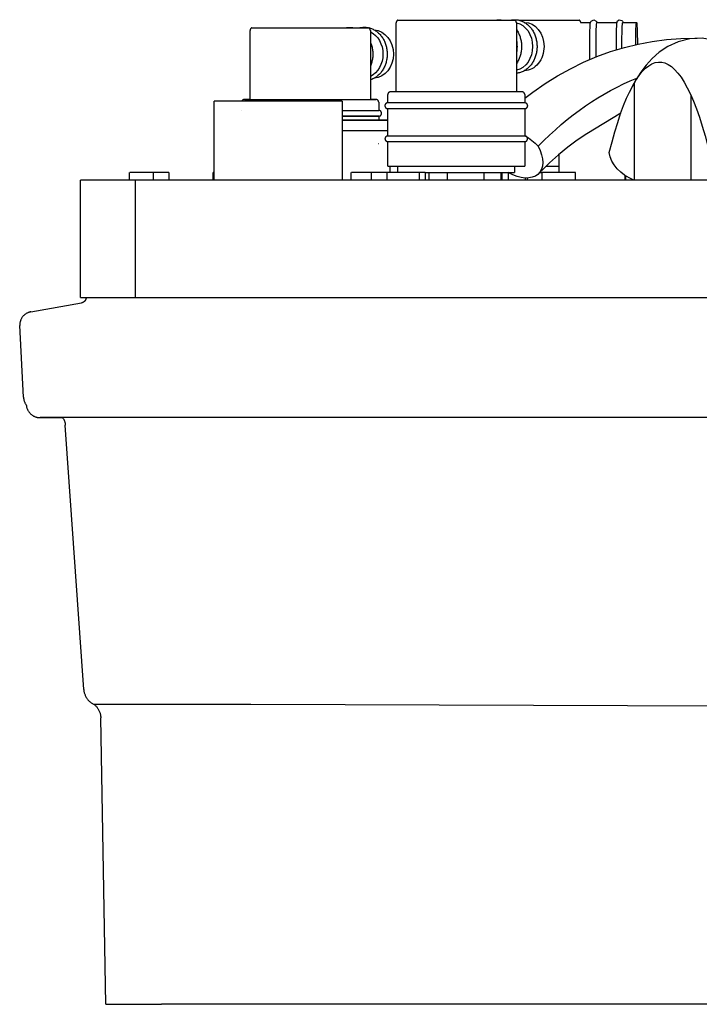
# Model space of a CAD drawing. Header units: millimetres. Extents: x -987 to -469, y 0 to 495.
# Tile 1 of 2: x -987 to -740, y 0 to 357. Entities that reach past the tile are written whole.
import ezdxf

# ---------------------------------------------------------------- set-up
doc = ezdxf.new("R2010")
doc.units = ezdxf.units.MM
for name, color, linetype, true_color in [('Material 1', 5, 'Continuous', 0x0000ff), ('Material 2', 251, 'Continuous', 0x505050), ('Material 3', 7, 'Continuous', 0xe6e6e6)]:
    doc.layers.add(name, color=color, linetype=linetype, true_color=true_color)

msp = doc.modelspace()

# ---------------------------------------------------------------- linework, layer by layer
at = {"layer": 'Material 1'}
for p, q in [((-763.84, 298.93), (-763.84, 334.28)), ((-743.27, 298.93), (-743.27, 329.51))]:
    msp.add_line(p, q, dxfattribs=at)
at = {"layer": 'Material 1', "flags": 128}
for points in [[(-803.59, 328.7), (-800.72, 330.88), (-796.26, 333.95), (-791.7, 336.78), (-787.03, 339.36), (-782.26, 341.69), (-777.41, 343.76), (-772.49, 345.55), (-767.49, 347.08), (-762.44, 348.32), (-757.34, 349.28), (-752.2, 349.96), (-747.05, 350.34), (-741.88, 350.43), (-741.11, 350.4)], [(-715.83, 330.91), (-717.26, 333.71), (-718.82, 336.4), (-720.56, 338.98), (-722.53, 341.47), (-724.84, 343.86), (-727.59, 346.1), (-730.9, 348.09), (-734.82, 349.61), (-739.22, 350.38), (-743.77, 350.22), (-748.03, 349.16), (-751.75, 347.46), (-754.86, 345.36), (-757.44, 343.05), (-759.62, 340.63), (-761.51, 338.11), (-763.18, 335.49), (-764.69, 332.77), (-765.63, 330.91)], [(-768.77, 323.21), (-781.08, 315.76), (-784.55, 313.43), (-787.97, 310.88), (-791.33, 308.13), (-794.64, 305.17), (-797.87, 302), (-798.55, 301.31)]]:
    msp.add_lwpolyline(points, dxfattribs=at)
at = {"layer": 'Material 1', "extrusion": (0, 0, -1)}
for centre, major_axis, ratio, start_param, end_param in [((-754.77, 183.62), (0, 158.18), 0.188224, 5.626824, 6.91531), ((-732.76, 183.62), (0, 158.18), 0.705658, 5.65106, 6.009217), ((-805.71, 305.16), (-11.63, 11.21), 0.571641, 1.228077, 1.622286), ((-808.85, 311.23), (-10.3, 9.92), 0.571641, 2.106263, 4.270937), ((-758.89, 308.93), (-13.89, 3.39), 0.778058, 4.89577, 5.978883)]:
    msp.add_ellipse(centre, major_axis=major_axis, ratio=ratio, start_param=start_param, end_param=end_param, dxfattribs=at)
at = {"layer": 'Material 2'}
for p, q in [((-902.64, 354.2), (-867.23, 354.2)), ((-867.23, 354.2), (-860.17, 354.2)), ((-860.21, 354.22), (-860.2, 354.22)), ((-850.25, 330.95), (-850.25, 355.95)), ((-849.67, 356.95), (-814.26, 356.95)), ((-814.26, 356.95), (-807.2, 356.95)), ((-806.62, 355.95), (-806.62, 330.95)), ((-805.8, 356.95), (-790.89, 356.95)), ((-803.81, 356.15), (-803.7, 356.15)), ((-790.89, 356.95), (-783.83, 356.95)), ((-783.41, 356.15), (-779.73, 356.15)), ((-777.46, 356.15), (-770.11, 356.15)), ((-768.07, 356.15), (-763.06, 356.15)), ((-903.22, 328.2), (-903.22, 353.2)), ((-859.59, 353.2), (-859.59, 328.2)), ((-803.7, 338.66), (-803.77, 338.66)), ((-853.28, 326.97), (-853.28, 329.95)), ((-804.58, 330.95), (-852.28, 330.95)), ((-803.58, 329.95), (-803.58, 326.97)), ((-916.25, 298.93), (-916.25, 327.63)), ((-893.03, 327.63), (-916.25, 327.63)), ((-869.82, 327.63), (-893.03, 327.63)), ((-869.82, 327.63), (-869.82, 298.93)), ((-856.56, 327.21), (-856.56, 324.22)), ((-803.65, 326.97), (-853.2, 326.97)), ((-906.23, 324.22), (-906.25, 324.22)), ((-869.81, 324.22), (-864.83, 324.22)), ((-869.81, 322.14), (-864.83, 322.14)), ((-864.83, 324.22), (-856.56, 324.22)), ((-864.83, 322.14), (-856.56, 322.14)), ((-856.56, 322.14), (-856.56, 320.66)), ((-853.28, 314.95), (-853.28, 324.89)), ((-853.2, 324.89), (-803.65, 324.89)), ((-803.58, 324.89), (-803.58, 314.95)), ((-853.26, 320.66), (-869.81, 320.66)), ((-853.25, 320.58), (-869.81, 320.58)), ((-869.81, 317), (-853.25, 317)), ((-803.65, 314.95), (-853.2, 314.95)), ((-856.58, 312.2), (-856.56, 312.2)), ((-853.28, 303.95), (-853.28, 312.95)), ((-853.2, 312.95), (-803.65, 312.95)), ((-803.58, 312.95), (-803.58, 303.95)), ((-791.12, 301.67), (-791.12, 308.3)), ((-853.28, 303.95), (-811.85, 303.95)), ((-852.49, 303.95), (-852.49, 301.67)), ((-849.58, 301.67), (-849.58, 303.95)), ((-811.85, 303.95), (-803.59, 303.95)), ((-807.28, 303.95), (-807.28, 301.67)), ((-795.83, 303.95), (-791.11, 303.95)), ((-946.89, 298.93), (-946.89, 301.67)), ((-940.72, 301.67), (-946.85, 301.67)), ((-938.17, 301.67), (-940.72, 301.67)), ((-932.63, 301.67), (-938.17, 301.67)), ((-938.17, 298.93), (-938.17, 301.67)), ((-932.63, 301.67), (-932.63, 298.93)), ((-916.63, 298.93), (-916.63, 301.67)), ((-916.27, 301.67), (-916.63, 301.67)), ((-866.5, 298.93), (-866.5, 301.67)), ((-861.67, 301.67), (-866.47, 301.67)), ((-859.16, 301.67), (-861.67, 301.67)), ((-853.44, 301.67), (-859.16, 301.67)), ((-859.16, 298.93), (-859.16, 301.67)), ((-853.47, 298.93), (-853.47, 301.67)), ((-843.82, 301.67), (-853.47, 301.67)), ((-841.8, 301.67), (-843.82, 301.67)), ((-839.68, 301.67), (-841.8, 301.67)), ((-841.8, 298.93), (-841.8, 301.67)), ((-839.71, 301.67), (-814.32, 301.67)), ((-839.66, 301.67), (-839.66, 298.93)), ((-838.39, 301.67), (-838.39, 298.93)), ((-831.6, 298.93), (-831.6, 301.67)), ((-818.48, 301.67), (-818.48, 298.93)), ((-814.32, 301.67), (-807.29, 301.67)), ((-812.29, 301.67), (-812.29, 298.93)), ((-811.79, 298.93), (-811.79, 301.67)), ((-809.65, 301.67), (-809.65, 298.93)), ((-798.17, 301.67), (-797.22, 301.67)), ((-797.25, 298.93), (-797.25, 301.67)), ((-785.26, 301.67), (-797.23, 301.67)), ((-785.21, 301.67), (-785.26, 301.67)), ((-785.21, 298.93), (-785.21, 301.67)), ((-767.14, 298.93), (-767.14, 300.57)), ((-766.96, 298.93), (-766.96, 300.44)), ((-803.29, 298.93), (-803.29, 299.71)), ((-802.75, 299.7), (-802.75, 298.93))]:
    msp.add_line(p, q, dxfattribs=at)
at = {"layer": 'Material 2', "flags": 128}
for points in [[(-808.62, 356.99), (-808.31, 357.05), (-807.98, 357.1), (-807.65, 357.13), (-807.32, 357.14), (-806.99, 357.14), (-806.65, 357.12), (-806.32, 357.08), (-805.99, 357.03), (-805.67, 356.96), (-805.34, 356.87), (-805.02, 356.77), (-804.71, 356.66), (-804.4, 356.52), (-804.09, 356.38), (-803.79, 356.22), (-803.5, 356.04), (-803.21, 355.85), (-802.93, 355.65), (-802.66, 355.44), (-802.4, 355.21), (-802.14, 354.97), (-801.89, 354.72), (-801.66, 354.46), (-801.43, 354.18), (-801.21, 353.9), (-801, 353.61), (-800.8, 353.31), (-800.61, 352.99), (-800.43, 352.67), (-800.27, 352.35), (-800.11, 352.01), (-799.97, 351.67), (-799.83, 351.32), (-799.71, 350.97), (-799.6, 350.61), (-799.5, 350.25), (-799.42, 349.88), (-799.34, 349.51), (-799.28, 349.13), (-799.23, 348.76), (-799.19, 348.38), (-799.17, 348), (-799.16, 347.62), (-799.15, 347.41)], [(-902.64, 354.2), (-902.68, 354.18), (-902.72, 354.15), (-902.76, 354.13), (-902.8, 354.1), (-902.83, 354.07), (-902.86, 354.04), (-902.9, 354), (-902.93, 353.97), (-902.96, 353.94), (-902.99, 353.9), (-903.01, 353.86), (-903.04, 353.82), (-903.06, 353.78), (-903.09, 353.74), (-903.11, 353.7), (-903.13, 353.66), (-903.14, 353.62), (-903.16, 353.57), (-903.17, 353.53), (-903.19, 353.49), (-903.2, 353.44), (-903.2, 353.4), (-903.21, 353.35), (-903.22, 353.3), (-903.22, 353.26), (-903.22, 353.21), (-903.22, 353.2)], [(-868.52, 354.17), (-868.43, 354.19), (-868.1, 354.25), (-867.76, 354.29), (-867.42, 354.32), (-867.08, 354.33), (-866.74, 354.33), (-866.4, 354.31), (-866.06, 354.27), (-865.72, 354.22), (-865.63, 354.2)], [(-863.49, 354.2), (-863.26, 354.26), (-862.93, 354.32), (-862.59, 354.36), (-862.25, 354.39), (-861.91, 354.4), (-861.56, 354.4), (-861.22, 354.38), (-860.89, 354.34), (-860.55, 354.29), (-860.36, 354.25)], [(-860.17, 354.21), (-859.88, 354.14), (-859.55, 354.04), (-859.23, 353.92), (-858.91, 353.79), (-858.59, 353.65), (-858.28, 353.49), (-857.98, 353.31), (-857.69, 353.13), (-857.4, 352.93), (-857.12, 352.71), (-856.84, 352.49), (-856.58, 352.25), (-856.32, 352), (-856.08, 351.73), (-855.84, 351.46), (-855.61, 351.18), (-855.4, 350.89), (-855.19, 350.58), (-855, 350.27), (-854.81, 349.95), (-854.64, 349.62), (-854.48, 349.29), (-854.33, 348.95), (-854.19, 348.6), (-854.06, 348.24), (-853.95, 347.88), (-853.85, 347.52), (-853.76, 347.15), (-853.68, 346.78), (-853.61, 346.4), (-853.56, 346.02), (-853.52, 345.64), (-853.5, 345.26), (-853.48, 344.88), (-853.48, 344.67)], [(-859.59, 353.2), (-859.59, 353.25), (-859.59, 353.3), (-859.6, 353.34), (-859.6, 353.39), (-859.61, 353.43), (-859.62, 353.48), (-859.63, 353.52), (-859.65, 353.57), (-859.66, 353.61), (-859.68, 353.65), (-859.7, 353.69), (-859.72, 353.74), (-859.74, 353.78), (-859.77, 353.82), (-859.79, 353.85), (-859.82, 353.89), (-859.85, 353.93), (-859.88, 353.96), (-859.91, 354), (-859.94, 354.03), (-859.97, 354.06), (-860.01, 354.09), (-860.04, 354.12), (-860.08, 354.15), (-860.12, 354.17), (-860.16, 354.2), (-860.17, 354.2)], [(-849.67, 356.95), (-849.71, 356.92), (-849.75, 356.9), (-849.79, 356.87), (-849.82, 356.84), (-849.86, 356.81), (-849.89, 356.78), (-849.92, 356.75), (-849.96, 356.72), (-849.99, 356.68), (-850.01, 356.64), (-850.04, 356.61), (-850.07, 356.57), (-850.09, 356.53), (-850.11, 356.49), (-850.13, 356.45), (-850.15, 356.41), (-850.17, 356.36), (-850.19, 356.32), (-850.2, 356.28), (-850.21, 356.23), (-850.22, 356.19), (-850.23, 356.14), (-850.24, 356.09), (-850.24, 356.05), (-850.25, 356), (-850.25, 355.96), (-850.25, 355.95)], [(-814.08, 356.95), (-813.9, 356.98), (-813.57, 357.03), (-813.23, 357.06), (-812.9, 357.07), (-812.57, 357.07), (-812.24, 357.05), (-811.91, 357.01), (-811.58, 356.96), (-811.53, 356.95)], [(-806.62, 355.95), (-806.62, 355.99), (-806.62, 356.04), (-806.62, 356.09), (-806.63, 356.13), (-806.64, 356.18), (-806.65, 356.22), (-806.66, 356.27), (-806.67, 356.31), (-806.69, 356.36), (-806.71, 356.4), (-806.73, 356.44), (-806.75, 356.48), (-806.77, 356.52), (-806.79, 356.56), (-806.82, 356.6), (-806.84, 356.64), (-806.87, 356.67), (-806.9, 356.71), (-806.93, 356.74), (-806.97, 356.78), (-807, 356.81), (-807.04, 356.84), (-807.07, 356.87), (-807.11, 356.89), (-807.15, 356.92), (-807.19, 356.94), (-807.19, 356.95)], [(-806.62, 353.59), (-806.59, 353.55), (-806.4, 353.25), (-806.21, 352.94), (-806.03, 352.62), (-805.87, 352.3), (-805.71, 351.97), (-805.57, 351.63), (-805.44, 351.28), (-805.32, 350.93), (-805.21, 350.58), (-805.11, 350.22), (-805.02, 349.85), (-804.95, 349.49), (-804.89, 349.12), (-804.84, 348.74), (-804.8, 348.37), (-804.78, 347.99), (-804.77, 347.61), (-804.76, 347.41)], [(-783.27, 356.15), (-783.27, 356.18), (-783.28, 356.22), (-783.29, 356.27), (-783.31, 356.31), (-783.32, 356.36), (-783.34, 356.4), (-783.36, 356.44), (-783.38, 356.48), (-783.4, 356.52), (-783.42, 356.56), (-783.45, 356.6), (-783.48, 356.64), (-783.51, 356.67), (-783.53, 356.71), (-783.57, 356.74), (-783.6, 356.78), (-783.63, 356.81), (-783.67, 356.84), (-783.7, 356.87), (-783.74, 356.89), (-783.78, 356.92), (-783.82, 356.94), (-783.83, 356.95)], [(-779.78, 356.04), (-779.75, 356.17), (-779.69, 356.34), (-779.49, 356.66), (-778.6, 357.07), (-777.7, 356.66), (-777.5, 356.34), (-777.44, 356.17), (-777.44, 356.15)], [(-770.39, 347.41), (-770.39, 347.76), (-770.39, 348.11), (-770.39, 348.46), (-770.39, 348.8), (-770.39, 349.15), (-770.38, 349.49), (-770.38, 349.83), (-770.38, 350.16), (-770.37, 350.49), (-770.37, 350.82), (-770.36, 351.14), (-770.36, 351.45), (-770.35, 351.76), (-770.35, 352.06), (-770.34, 352.36), (-770.33, 352.64), (-770.32, 352.92), (-770.32, 353.19), (-770.31, 353.45), (-770.3, 353.7), (-770.29, 353.94), (-770.28, 354.17), (-770.27, 354.39), (-770.26, 354.6), (-770.25, 354.8), (-770.24, 354.99), (-770.23, 355.16), (-770.22, 355.33), (-770.21, 355.48), (-770.2, 355.63), (-770.18, 355.76), (-770.17, 355.88), (-770.16, 355.99), (-770.14, 356.1), (-770.12, 356.2), (-770.1, 356.31), (-770.05, 356.45), (-769.93, 356.69), (-769.38, 357.09), (-768.42, 356.9), (-768.15, 356.56), (-768.08, 356.38), (-768.05, 356.26), (-768.03, 356.15)], [(-859.59, 349.07), (-859.52, 348.91), (-859.39, 348.56), (-859.26, 348.21), (-859.15, 347.85), (-859.05, 347.49), (-858.96, 347.13), (-858.88, 346.76), (-858.82, 346.38), (-858.77, 346.01), (-858.73, 345.63), (-858.7, 345.26), (-858.69, 344.88), (-858.69, 344.67)], [(-804.76, 347.41), (-804.77, 347.03), (-804.79, 346.65), (-804.82, 346.28), (-804.86, 345.9), (-804.92, 345.53), (-804.98, 345.16), (-805.06, 344.8), (-805.15, 344.43), (-805.26, 344.08), (-805.37, 343.72), (-805.5, 343.37), (-805.63, 343.03), (-805.78, 342.7), (-805.94, 342.37), (-806.11, 342.05), (-806.29, 341.73), (-806.49, 341.43), (-806.62, 341.23)], [(-799.15, 347.41), (-799.16, 347.03), (-799.18, 346.65), (-799.21, 346.27), (-799.25, 345.89), (-799.31, 345.51), (-799.38, 345.14), (-799.46, 344.77), (-799.55, 344.4), (-799.65, 344.04), (-799.77, 343.69), (-799.89, 343.33), (-800.03, 342.99), (-800.18, 342.65), (-800.34, 342.32), (-800.51, 342), (-800.7, 341.68), (-800.89, 341.37), (-801.09, 341.07), (-801.31, 340.79), (-801.53, 340.51), (-801.76, 340.24), (-802.01, 339.98), (-802.26, 339.74), (-802.52, 339.5), (-802.78, 339.28), (-803.06, 339.07), (-803.34, 338.88), (-803.63, 338.69), (-803.93, 338.52), (-804.23, 338.37), (-804.54, 338.23), (-804.85, 338.11), (-805.17, 338), (-805.49, 337.91), (-805.82, 337.83), (-806.15, 337.77), (-806.48, 337.72), (-806.62, 337.71)], [(-770.39, 346.17), (-770.39, 346.52), (-770.39, 346.87), (-770.39, 347.22), (-770.39, 347.41)], [(-858.69, 344.67), (-858.69, 344.29), (-858.71, 343.92), (-858.74, 343.54), (-858.79, 343.16), (-858.85, 342.79), (-858.91, 342.42), (-859, 342.05), (-859.09, 341.69), (-859.2, 341.33), (-859.32, 340.97), (-859.45, 340.62), (-859.59, 340.28)], [(-853.48, 344.67), (-853.49, 344.29), (-853.51, 343.91), (-853.54, 343.53), (-853.58, 343.15), (-853.64, 342.77), (-853.71, 342.4), (-853.8, 342.03), (-853.89, 341.66), (-854, 341.3), (-854.12, 340.94), (-854.25, 340.59), (-854.39, 340.24), (-854.55, 339.9), (-854.72, 339.57), (-854.89, 339.25), (-855.08, 338.93), (-855.28, 338.62), (-855.5, 338.32), (-855.72, 338.03), (-855.95, 337.76), (-856.19, 337.49), (-856.44, 337.23), (-856.7, 336.99), (-856.97, 336.75), (-857.24, 336.53), (-857.53, 336.32), (-857.82, 336.13), (-858.12, 335.95), (-858.42, 335.78), (-858.74, 335.63), (-859.05, 335.49), (-859.38, 335.37), (-859.59, 335.29)], [(-852.28, 330.95), (-852.32, 330.95), (-852.36, 330.95), (-852.4, 330.94), (-852.44, 330.94), (-852.48, 330.93), (-852.52, 330.92), (-852.56, 330.91), (-852.6, 330.9), (-852.64, 330.88), (-852.67, 330.87), (-852.71, 330.85), (-852.74, 330.84), (-852.78, 330.82), (-852.81, 330.8), (-852.85, 330.77), (-852.88, 330.75), (-852.91, 330.73), (-852.94, 330.7), (-852.97, 330.67), (-853, 330.65), (-853.03, 330.62), (-853.05, 330.59), (-853.08, 330.56), (-853.1, 330.52), (-853.12, 330.49), (-853.14, 330.46), (-853.16, 330.42), (-853.18, 330.39), (-853.2, 330.35), (-853.21, 330.31), (-853.23, 330.27), (-853.24, 330.24), (-853.25, 330.2), (-853.26, 330.16), (-853.27, 330.12), (-853.27, 330.08), (-853.28, 330.04), (-853.28, 330), (-853.28, 329.96), (-853.28, 329.95)], [(-803.58, 329.95), (-803.58, 329.99), (-803.59, 330.03), (-803.59, 330.07), (-803.6, 330.11), (-803.6, 330.15), (-803.61, 330.19), (-803.62, 330.23), (-803.63, 330.26), (-803.65, 330.3), (-803.66, 330.34), (-803.68, 330.38), (-803.7, 330.41), (-803.71, 330.45), (-803.74, 330.48), (-803.76, 330.51), (-803.78, 330.55), (-803.8, 330.58), (-803.83, 330.61), (-803.86, 330.64), (-803.89, 330.67), (-803.91, 330.69), (-803.94, 330.72), (-803.98, 330.74), (-804.01, 330.77), (-804.04, 330.79), (-804.08, 330.81), (-804.11, 330.83), (-804.15, 330.85), (-804.18, 330.87), (-804.22, 330.88), (-804.26, 330.89), (-804.29, 330.91), (-804.33, 330.92), (-804.37, 330.93), (-804.41, 330.93), (-804.45, 330.94), (-804.49, 330.94), (-804.53, 330.95), (-804.57, 330.95), (-804.58, 330.95)], [(-905.26, 328.2), (-905.3, 328.2), (-905.34, 328.2), (-905.38, 328.2), (-905.42, 328.19), (-905.45, 328.18), (-905.49, 328.17), (-905.53, 328.16), (-905.57, 328.15), (-905.61, 328.14), (-905.65, 328.12), (-905.68, 328.11), (-905.72, 328.09), (-905.75, 328.07), (-905.79, 328.05), (-905.82, 328.03), (-905.85, 328.01), (-905.88, 327.98), (-905.91, 327.96), (-905.94, 327.93), (-905.97, 327.9), (-906, 327.87), (-906.03, 327.84), (-906.05, 327.81), (-906.07, 327.78), (-906.1, 327.74), (-906.12, 327.71), (-906.14, 327.68), (-906.15, 327.64)], [(-903.21, 328.2), (-903.37, 328.2), (-903.72, 328.2), (-904.04, 328.2), (-904.33, 328.2), (-904.57, 328.2), (-904.78, 328.2), (-904.95, 328.2), (-905.08, 328.2), (-905.18, 328.2), (-905.24, 328.2), (-905.26, 328.2)], [(-905.26, 328.2), (-905.24, 328.2), (-905.18, 328.2), (-905.09, 328.2), (-904.95, 328.2), (-904.78, 328.2), (-904.57, 328.2), (-904.33, 328.2), (-904.05, 328.2), (-903.73, 328.2), (-903.37, 328.2), (-902.98, 328.2), (-902.56, 328.2), (-902.1, 328.2), (-901.61, 328.2), (-901.09, 328.2), (-900.54, 328.2), (-899.95, 328.2), (-899.34, 328.2), (-898.69, 328.2), (-898.02, 328.2), (-897.33, 328.2), (-896.6, 328.2), (-895.85, 328.2), (-895.08, 328.2), (-894.29, 328.2), (-893.48, 328.2), (-892.65, 328.2), (-891.8, 328.2), (-890.93, 328.2), (-890.05, 328.2), (-889.15, 328.2), (-888.24, 328.2), (-887.32, 328.2), (-886.4, 328.2), (-885.46, 328.2), (-884.52, 328.2), (-883.57, 328.2), (-882.62, 328.2), (-881.66, 328.2), (-880.71, 328.2), (-879.76, 328.2), (-878.81, 328.2), (-877.86, 328.2), (-876.92, 328.2), (-875.99, 328.2), (-875.06, 328.2), (-874.15, 328.2), (-873.24, 328.2), (-872.35, 328.2), (-871.48, 328.2), (-870.62, 328.2), (-869.78, 328.2), (-868.95, 328.2), (-868.15, 328.2), (-867.37, 328.2), (-866.61, 328.2), (-865.87, 328.2), (-865.49, 328.2)], [(-865.49, 328.2), (-864.79, 328.2), (-864.12, 328.2), (-863.48, 328.2), (-862.86, 328.2), (-862.28, 328.2), (-861.72, 328.2), (-861.2, 328.2), (-860.71, 328.2), (-860.25, 328.2), (-859.83, 328.2), (-859.44, 328.2), (-859.09, 328.2), (-858.77, 328.2), (-858.48, 328.2), (-858.24, 328.2), (-858.03, 328.2), (-857.86, 328.2), (-857.73, 328.2), (-857.63, 328.2), (-857.57, 328.2), (-857.55, 328.2)], [(-857.55, 328.2), (-857.57, 328.2), (-857.63, 328.2), (-857.72, 328.2), (-857.86, 328.2), (-858.03, 328.2), (-858.24, 328.2), (-858.48, 328.2), (-858.76, 328.2), (-859.08, 328.2), (-859.44, 328.2), (-859.59, 328.2)], [(-856.56, 327.21), (-856.56, 327.25), (-856.56, 327.29), (-856.56, 327.32), (-856.57, 327.36), (-856.58, 327.4), (-856.58, 327.44), (-856.59, 327.48), (-856.61, 327.52), (-856.62, 327.56), (-856.63, 327.59), (-856.65, 327.63), (-856.67, 327.67), (-856.69, 327.7), (-856.71, 327.74), (-856.73, 327.77), (-856.75, 327.8), (-856.78, 327.83), (-856.8, 327.86), (-856.83, 327.89), (-856.86, 327.92), (-856.89, 327.95), (-856.92, 327.97), (-856.95, 328), (-856.98, 328.02), (-857.01, 328.04), (-857.05, 328.07), (-857.08, 328.09), (-857.12, 328.1), (-857.15, 328.12), (-857.19, 328.14), (-857.23, 328.15), (-857.27, 328.16), (-857.31, 328.17), (-857.34, 328.18), (-857.38, 328.19), (-857.42, 328.19), (-857.46, 328.2), (-857.5, 328.2), (-857.54, 328.2), (-857.55, 328.2)], [(-853.28, 326.97), (-853.32, 326.97), (-853.36, 326.96), (-853.41, 326.96), (-853.45, 326.95), (-853.49, 326.95), (-853.53, 326.94), (-853.57, 326.93), (-853.61, 326.91), (-853.65, 326.9), (-853.69, 326.89), (-853.73, 326.87), (-853.76, 326.85), (-853.8, 326.83), (-853.83, 326.81), (-853.87, 326.79), (-853.9, 326.76), (-853.94, 326.74), (-853.97, 326.71), (-854, 326.68), (-854.03, 326.65), (-854.06, 326.62), (-854.08, 326.59), (-854.11, 326.56), (-854.13, 326.52), (-854.16, 326.49), (-854.18, 326.45), (-854.2, 326.42), (-854.22, 326.38), (-854.24, 326.34), (-854.25, 326.3), (-854.27, 326.26), (-854.28, 326.22), (-854.29, 326.18), (-854.3, 326.14), (-854.31, 326.1), (-854.31, 326.06), (-854.32, 326.02), (-854.32, 325.98), (-854.32, 325.94), (-854.32, 325.9), (-854.32, 325.85), (-854.32, 325.81), (-854.31, 325.77), (-854.3, 325.73), (-854.3, 325.69), (-854.29, 325.65), (-854.27, 325.61), (-854.26, 325.57), (-854.24, 325.53), (-854.23, 325.49), (-854.21, 325.46), (-854.19, 325.42), (-854.17, 325.38), (-854.15, 325.35), (-854.12, 325.31), (-854.1, 325.28), (-854.07, 325.25), (-854.04, 325.22), (-854.02, 325.19), (-853.98, 325.16), (-853.95, 325.13), (-853.92, 325.1), (-853.89, 325.08), (-853.85, 325.06), (-853.82, 325.03), (-853.78, 325.01), (-853.75, 324.99), (-853.71, 324.98), (-853.67, 324.96), (-853.63, 324.95), (-853.59, 324.93), (-853.55, 324.92), (-853.51, 324.91), (-853.47, 324.9), (-853.43, 324.9), (-853.39, 324.89), (-853.35, 324.89), (-853.3, 324.89), (-853.28, 324.89)], [(-853.2, 326.97), (-853.26, 326.97), (-853.28, 326.97)], [(-803.58, 326.97), (-803.6, 326.97), (-803.65, 326.97)], [(-803.58, 324.89), (-803.54, 324.89), (-803.5, 324.89), (-803.46, 324.89), (-803.42, 324.9), (-803.38, 324.91), (-803.34, 324.92), (-803.3, 324.93), (-803.26, 324.94), (-803.22, 324.95), (-803.18, 324.97), (-803.14, 324.98), (-803.1, 325), (-803.07, 325.02), (-803.03, 325.04), (-803, 325.07), (-802.96, 325.09), (-802.93, 325.12), (-802.9, 325.14), (-802.87, 325.17), (-802.84, 325.2), (-802.81, 325.23), (-802.78, 325.26), (-802.75, 325.3), (-802.73, 325.33), (-802.71, 325.36), (-802.68, 325.4), (-802.66, 325.44), (-802.65, 325.47), (-802.63, 325.51), (-802.61, 325.55), (-802.6, 325.59), (-802.59, 325.63), (-802.57, 325.67), (-802.56, 325.71), (-802.56, 325.75), (-802.55, 325.79), (-802.55, 325.83), (-802.54, 325.87), (-802.54, 325.92), (-802.54, 325.96), (-802.54, 326), (-802.55, 326.04), (-802.55, 326.08), (-802.56, 326.12), (-802.57, 326.16), (-802.58, 326.2), (-802.59, 326.24), (-802.6, 326.28), (-802.62, 326.32), (-802.64, 326.36), (-802.65, 326.4), (-802.67, 326.43), (-802.69, 326.47), (-802.72, 326.5), (-802.74, 326.54), (-802.77, 326.57), (-802.79, 326.6), (-802.82, 326.64), (-802.85, 326.67), (-802.88, 326.69), (-802.91, 326.72), (-802.94, 326.75), (-802.98, 326.77), (-803.01, 326.8), (-803.05, 326.82), (-803.08, 326.84), (-803.12, 326.86), (-803.16, 326.88), (-803.2, 326.89), (-803.23, 326.91), (-803.27, 326.92), (-803.31, 326.93), (-803.35, 326.94), (-803.39, 326.95), (-803.44, 326.96), (-803.48, 326.96), (-803.52, 326.97), (-803.56, 326.97), (-803.58, 326.97)], [(-869.82, 324.22), (-869.29, 324.22), (-868.43, 324.22), (-867.6, 324.22), (-866.78, 324.22), (-865.99, 324.22), (-865.22, 324.22), (-864.83, 324.22)], [(-864.83, 322.14), (-865.58, 322.14), (-866.36, 322.14), (-867.16, 322.14), (-867.99, 322.14), (-868.83, 322.14), (-869.7, 322.14), (-869.82, 322.14)], [(-864.83, 324.22), (-864.1, 324.22), (-863.4, 324.22), (-862.73, 324.22), (-862.09, 324.22), (-861.48, 324.22), (-860.9, 324.22), (-860.36, 324.22), (-859.84, 324.22), (-859.37, 324.22), (-858.93, 324.22), (-858.52, 324.22), (-858.15, 324.22), (-857.82, 324.22), (-857.53, 324.22), (-857.27, 324.22), (-857.05, 324.22), (-856.87, 324.22), (-856.74, 324.22), (-856.64, 324.22), (-856.58, 324.22), (-856.56, 324.22)], [(-856.56, 322.14), (-856.58, 322.14), (-856.63, 322.14), (-856.73, 322.14), (-856.87, 322.14), (-857.05, 322.14), (-857.27, 322.14), (-857.52, 322.14), (-857.82, 322.14), (-858.15, 322.14), (-858.52, 322.14), (-858.92, 322.14), (-859.36, 322.14), (-859.84, 322.14), (-860.35, 322.14), (-860.9, 322.14), (-861.47, 322.14), (-862.08, 322.14), (-862.72, 322.14), (-863.39, 322.14), (-864.09, 322.14), (-864.82, 322.14), (-864.83, 322.14)], [(-856.56, 324.22), (-856.58, 324.22), (-856.62, 324.22)], [(-856.62, 322.14), (-856.6, 322.14), (-856.56, 322.14), (-856.56, 322.14)], [(-856.56, 322.14), (-856.51, 322.14), (-856.47, 322.14), (-856.43, 322.15), (-856.39, 322.15), (-856.35, 322.16), (-856.31, 322.17), (-856.27, 322.18), (-856.23, 322.19), (-856.19, 322.21), (-856.15, 322.22), (-856.11, 322.24), (-856.07, 322.26), (-856.04, 322.28), (-856, 322.3), (-855.97, 322.32), (-855.93, 322.35), (-855.9, 322.37), (-855.87, 322.4), (-855.84, 322.43), (-855.81, 322.46), (-855.78, 322.49), (-855.75, 322.52), (-855.73, 322.55), (-855.7, 322.58), (-855.68, 322.62), (-855.66, 322.65), (-855.64, 322.69), (-855.62, 322.73), (-855.6, 322.77), (-855.59, 322.8), (-855.57, 322.84), (-855.56, 322.88), (-855.55, 322.92), (-855.54, 322.96), (-855.53, 323), (-855.52, 323.04), (-855.52, 323.09), (-855.52, 323.13), (-855.51, 323.17), (-855.51, 323.21), (-855.52, 323.25), (-855.52, 323.29), (-855.53, 323.34), (-855.53, 323.38), (-855.54, 323.42), (-855.55, 323.46), (-855.56, 323.5), (-855.58, 323.54), (-855.59, 323.58), (-855.61, 323.61), (-855.63, 323.65), (-855.65, 323.69), (-855.67, 323.72), (-855.69, 323.76), (-855.71, 323.79), (-855.74, 323.83), (-855.77, 323.86), (-855.79, 323.89), (-855.82, 323.92), (-855.85, 323.95), (-855.88, 323.98), (-855.92, 324), (-855.95, 324.03), (-855.98, 324.05), (-856.02, 324.07), (-856.05, 324.09), (-856.09, 324.11), (-856.13, 324.13), (-856.17, 324.15), (-856.21, 324.16), (-856.25, 324.17), (-856.29, 324.19), (-856.33, 324.2), (-856.37, 324.2), (-856.41, 324.21), (-856.45, 324.22), (-856.49, 324.22), (-856.53, 324.22), (-856.56, 324.22)], [(-853.28, 324.89), (-853.26, 324.89), (-853.2, 324.89)], [(-803.65, 324.89), (-803.63, 324.89), (-803.59, 324.89), (-803.58, 324.89)], [(-853.28, 314.95), (-853.32, 314.95), (-853.36, 314.95), (-853.4, 314.94), (-853.44, 314.94), (-853.48, 314.93), (-853.52, 314.92), (-853.56, 314.91), (-853.6, 314.9), (-853.63, 314.88), (-853.67, 314.87), (-853.71, 314.85), (-853.74, 314.84), (-853.78, 314.82), (-853.81, 314.8), (-853.85, 314.77), (-853.88, 314.75), (-853.91, 314.73), (-853.94, 314.7), (-853.97, 314.67), (-854, 314.65), (-854.03, 314.62), (-854.05, 314.59), (-854.08, 314.55), (-854.1, 314.52), (-854.12, 314.49), (-854.14, 314.45), (-854.16, 314.42), (-854.18, 314.38), (-854.2, 314.35), (-854.21, 314.31), (-854.23, 314.27), (-854.24, 314.24), (-854.25, 314.2), (-854.26, 314.16), (-854.27, 314.12), (-854.27, 314.08), (-854.28, 314.04), (-854.28, 314), (-854.28, 313.96), (-854.28, 313.92), (-854.28, 313.88), (-854.28, 313.84), (-854.27, 313.8), (-854.26, 313.76), (-854.26, 313.72), (-854.25, 313.68), (-854.23, 313.64), (-854.22, 313.61), (-854.21, 313.57), (-854.19, 313.53), (-854.17, 313.5), (-854.15, 313.46), (-854.13, 313.43), (-854.11, 313.39), (-854.09, 313.36), (-854.07, 313.33), (-854.04, 313.3), (-854.01, 313.27), (-853.99, 313.24), (-853.96, 313.21), (-853.93, 313.18), (-853.9, 313.16), (-853.86, 313.14), (-853.83, 313.11), (-853.8, 313.09), (-853.76, 313.07), (-853.73, 313.05), (-853.69, 313.04), (-853.65, 313.02), (-853.62, 313.01), (-853.58, 312.99), (-853.54, 312.98), (-853.5, 312.97), (-853.46, 312.96), (-853.42, 312.96), (-853.38, 312.95), (-853.34, 312.95), (-853.3, 312.95), (-853.28, 312.95)], [(-853.2, 314.95), (-853.26, 314.95), (-853.28, 314.95)], [(-803.58, 314.95), (-803.6, 314.95), (-803.65, 314.95)], [(-803.58, 312.95), (-803.54, 312.95), (-803.5, 312.95), (-803.46, 312.96), (-803.42, 312.96), (-803.38, 312.97), (-803.35, 312.98), (-803.31, 312.99), (-803.27, 313), (-803.23, 313.01), (-803.19, 313.03), (-803.16, 313.04), (-803.12, 313.06), (-803.09, 313.08), (-803.05, 313.1), (-803.02, 313.12), (-802.99, 313.15), (-802.95, 313.17), (-802.92, 313.2), (-802.89, 313.22), (-802.87, 313.25), (-802.84, 313.28), (-802.81, 313.31), (-802.79, 313.34), (-802.76, 313.37), (-802.74, 313.41), (-802.72, 313.44), (-802.7, 313.48), (-802.68, 313.51), (-802.67, 313.55), (-802.65, 313.59), (-802.64, 313.62), (-802.62, 313.66), (-802.61, 313.7), (-802.6, 313.74), (-802.6, 313.78), (-802.59, 313.82), (-802.59, 313.86), (-802.58, 313.9), (-802.58, 313.94), (-802.58, 313.98), (-802.59, 314.02), (-802.59, 314.06), (-802.59, 314.1), (-802.6, 314.14), (-802.61, 314.18), (-802.62, 314.21), (-802.63, 314.25), (-802.64, 314.29), (-802.66, 314.33), (-802.67, 314.36), (-802.69, 314.4), (-802.71, 314.44), (-802.73, 314.47), (-802.75, 314.5), (-802.77, 314.54), (-802.8, 314.57), (-802.82, 314.6), (-802.85, 314.63), (-802.88, 314.66), (-802.91, 314.69), (-802.94, 314.71), (-802.97, 314.74), (-803, 314.76), (-803.03, 314.78), (-803.07, 314.81), (-803.1, 314.83), (-803.14, 314.84), (-803.17, 314.86), (-803.21, 314.88), (-803.25, 314.89), (-803.29, 314.9), (-803.32, 314.91), (-803.36, 314.92), (-803.4, 314.93), (-803.44, 314.94), (-803.48, 314.94), (-803.52, 314.95), (-803.56, 314.95), (-803.58, 314.95)], [(-853.28, 312.95), (-853.26, 312.95), (-853.2, 312.95)], [(-803.65, 312.95), (-803.63, 312.95), (-803.59, 312.95), (-803.58, 312.95)]]:
    msp.add_lwpolyline(points, dxfattribs=at)
at = {"layer": 'Material 2', "extrusion": (0, 0, -1)}
for centre, ratio, start_param, end_param in [((-807.82, 347.41), 0.810023, 0.167315, 1.570796), ((-803.7, 347.41), 0.810023, 0, 1.570796), ((-779.73, 347.41), 0.034684, 4.712389, 6.152286), ((-777.46, 347.41), 0.034684, 4.712389, 6.283185), ((-770.09, 347.41), 0.034684, 4.712389, 6.021386), ((-768.07, 347.41), 0.034684, 4.712389, 6.283185), ((-763.06, 347.41), 0.034684, 4.791952, 7.760391), ((-862.36, 344.67), 0.839602, 0.386737, 1.570796), ((-858.54, 344.67), 0.839602, 0.041174, 1.570796), ((-813.48, 347.41), 0.810023, 1.319337, 1.570796), ((-813.48, 347.41), 0.810023, 1.570796, 1.822256), ((-807.82, 347.41), 0.810023, 1.570796, 2.971116), ((-803.7, 347.41), 0.810023, 1.570796, 3.141593), ((-779.73, 347.41), 0.034684, 4.135714, 4.712389), ((-777.46, 347.41), 0.034684, 4.255927, 4.712389), ((-770.09, 347.41), 0.034684, 4.570617, 4.712389), ((-768.07, 347.41), 0.034684, 4.643852, 4.712389), ((-862.36, 344.67), 0.839602, 1.570796, 2.754856), ((-858.54, 344.67), 0.839602, 1.570796, 3.095061)]:
    msp.add_ellipse(centre, major_axis=(0, 8.74), ratio=ratio, start_param=start_param, end_param=end_param, dxfattribs=at)
at = {"layer": 'Material 3'}
for p, q in [((-944.8, 298.93), (-964.7, 298.93)), ((-964.7, 271.34), (-964.7, 298.93)), ((-902.27, 298.93), (-944.8, 298.93)), ((-944.8, 256.38), (-944.8, 298.93)), ((-553.24, 298.93), (-902.27, 298.93)), ((-964.7, 256.38), (-964.7, 271.34)), ((-964.7, 271.34), (-964.7, 271.34)), ((-982.71, 251.18), (-964.31, 254.42)), ((-964.7, 256.38), (-944.8, 256.38)), ((-944.8, 256.38), (-902.27, 256.38)), ((-902.27, 256.38), (-553.24, 256.38)), ((-985.38, 220.19), (-986.74, 246.2)), ((-963.53, 114.22), (-970.21, 210.02)), ((-939.55, 108.77), (-959.75, 108.77)), ((-902.96, 108.77), (-939.55, 108.77)), ((-718.44, 108.06), (-902.96, 108.77)), ((-955.54, 0), (-957.35, 103.86)), ((-955.54, 0), (-935.36, 0)), ((-902.35, 0), (-935.36, 0)), ((-668.31, 0), (-902.35, 0))]:
    msp.add_line(p, q, dxfattribs=at)
at = {"layer": 'Material 3', "flags": 128}
for points in [[(-962.66, 256.38), (-962.66, 256.3), (-962.67, 256.22), (-962.68, 256.14), (-962.69, 256.07), (-962.7, 255.99), (-962.72, 255.91), (-962.74, 255.83), (-962.76, 255.76), (-962.79, 255.68), (-962.82, 255.61), (-962.85, 255.53), (-962.89, 255.46), (-962.93, 255.39), (-962.97, 255.32), (-963.01, 255.26), (-963.06, 255.19), (-963.11, 255.13), (-963.16, 255.07), (-963.21, 255.01), (-963.27, 254.95), (-963.33, 254.9), (-963.39, 254.85), (-963.45, 254.8), (-963.51, 254.75), (-963.58, 254.71), (-963.65, 254.66), (-963.72, 254.63), (-963.79, 254.59), (-963.86, 254.56), (-963.93, 254.53), (-964.01, 254.5), (-964.08, 254.47), (-964.16, 254.45), (-964.24, 254.43), (-964.31, 254.42)], [(-982.71, 251.18), (-982.9, 251.14), (-983.1, 251.09), (-983.29, 251.03), (-983.47, 250.97), (-983.66, 250.9), (-983.84, 250.82), (-984.02, 250.73), (-984.19, 250.64), (-984.36, 250.54), (-984.53, 250.44), (-984.69, 250.32), (-984.85, 250.2), (-985.01, 250.08), (-985.15, 249.95), (-985.3, 249.81), (-985.43, 249.67), (-985.56, 249.52), (-985.69, 249.37), (-985.81, 249.21), (-985.92, 249.05), (-986.03, 248.88), (-986.13, 248.71), (-986.22, 248.53), (-986.3, 248.35), (-986.38, 248.17), (-986.45, 247.99), (-986.51, 247.8), (-986.57, 247.61), (-986.62, 247.42), (-986.66, 247.23), (-986.69, 247.03), (-986.72, 246.83), (-986.73, 246.64), (-986.74, 246.44), (-986.74, 246.24), (-986.74, 246.2)], [(-985.38, 220.19), (-985.36, 219.98), (-985.34, 219.77), (-985.3, 219.56), (-985.26, 219.36), (-985.21, 219.15), (-985.15, 218.95), (-985.08, 218.75), (-985.01, 218.55), (-984.92, 218.35), (-984.83, 218.16), (-984.73, 217.97), (-984.63, 217.79), (-984.52, 217.61), (-984.4, 217.44), (-984.36, 217.38)], [(-984.36, 217.38), (-984.33, 217.18), (-984.3, 216.98), (-984.27, 216.79), (-984.22, 216.59), (-984.17, 216.4), (-984.11, 216.2), (-984.04, 216.02), (-983.96, 215.83), (-983.88, 215.65), (-983.79, 215.47), (-983.69, 215.29), (-983.59, 215.12), (-983.47, 214.95), (-983.36, 214.79), (-983.23, 214.63), (-983.1, 214.48), (-982.96, 214.33), (-982.82, 214.19), (-982.67, 214.06), (-982.52, 213.93), (-982.36, 213.8), (-982.2, 213.68), (-982.03, 213.57), (-981.86, 213.47), (-981.68, 213.37), (-981.5, 213.28), (-981.32, 213.2), (-981.13, 213.13), (-980.94, 213.06), (-980.75, 213), (-980.56, 212.95), (-980.36, 212.9), (-980.16, 212.87), (-979.96, 212.84), (-979.77, 212.82), (-979.56, 212.8), (-979.36, 212.8), (-979.35, 212.8)], [(-959.15, 212.8), (-967.02, 212.8), (-972.97, 212.8), (-976.97, 212.8), (-979.04, 212.8), (-979.35, 212.8)], [(-979.35, 212.8), (-978.38, 212.8), (-975.46, 212.8), (-971.16, 212.8)], [(-971.16, 212.8), (-971.05, 212.65), (-970.95, 212.49), (-970.85, 212.32), (-970.76, 212.16), (-970.67, 211.99), (-970.59, 211.81), (-970.52, 211.64), (-970.46, 211.46), (-970.4, 211.28), (-970.35, 211.09), (-970.31, 210.91), (-970.27, 210.72), (-970.24, 210.53), (-970.22, 210.34), (-970.21, 210.15), (-970.21, 210.02)], [(-905.66, 212.8), (-908.16, 212.8), (-910.64, 212.8), (-913.1, 212.8), (-915.53, 212.8), (-917.93, 212.8), (-920.29, 212.8), (-922.62, 212.8), (-924.9, 212.8), (-927.14, 212.8), (-929.32, 212.8), (-931.45, 212.8), (-933.53, 212.8), (-935.54, 212.8), (-937.5, 212.8), (-939.38, 212.8), (-941.2, 212.8), (-942.94, 212.8), (-944.61, 212.8), (-946.2, 212.8), (-947.71, 212.8), (-949.13, 212.8), (-950.48, 212.8), (-951.73, 212.8), (-952.89, 212.8), (-953.97, 212.8), (-954.95, 212.8), (-955.84, 212.8), (-956.63, 212.8), (-957.32, 212.8), (-957.92, 212.8), (-958.41, 212.8), (-958.81, 212.8), (-959.1, 212.8), (-959.15, 212.8)], [(-550.41, 212.8), (-596.25, 212.8), (-642.3, 212.8), (-688.49, 212.8), (-734.74, 212.8), (-780.98, 212.8), (-827.14, 212.8), (-873.14, 212.8), (-905.66, 212.8)], [(-963.53, 114.22), (-963.51, 113.97), (-963.47, 113.71), (-963.43, 113.45), (-963.37, 113.2), (-963.31, 112.95), (-963.24, 112.7), (-963.15, 112.45), (-963.06, 112.21), (-962.95, 111.97), (-962.84, 111.74), (-962.72, 111.51), (-962.59, 111.29), (-962.45, 111.07), (-962.3, 110.85), (-962.14, 110.65), (-961.98, 110.45), (-961.8, 110.25), (-961.62, 110.07), (-961.44, 109.89), (-961.24, 109.72), (-961.04, 109.55), (-960.83, 109.4), (-960.62, 109.25), (-960.4, 109.11), (-960.17, 108.98), (-959.94, 108.86), (-959.75, 108.77)], [(-959.75, 108.77), (-959.55, 108.6), (-959.36, 108.43), (-959.18, 108.25), (-959, 108.06), (-958.83, 107.86), (-958.67, 107.66), (-958.52, 107.45), (-958.38, 107.24), (-958.24, 107.02), (-958.11, 106.79), (-958, 106.56), (-957.89, 106.32), (-957.79, 106.09), (-957.7, 105.84), (-957.62, 105.6), (-957.55, 105.35), (-957.5, 105.1), (-957.45, 104.84), (-957.41, 104.59), (-957.38, 104.33), (-957.36, 104.07), (-957.35, 103.86)]]:
    msp.add_lwpolyline(points, dxfattribs=at)

doc.saveas('drawing.dxf')
